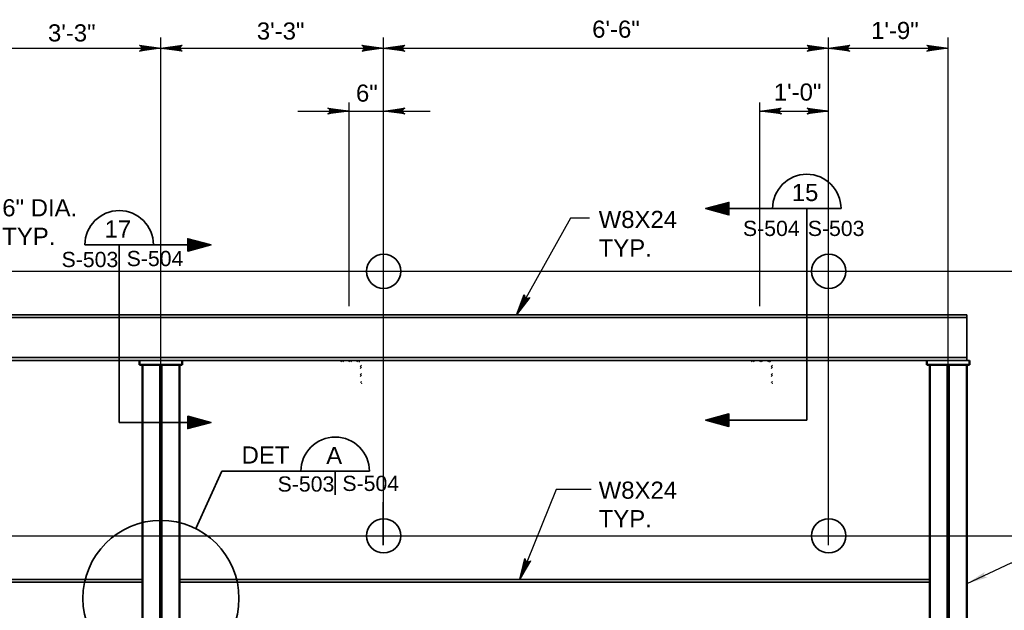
# Model space of a CAD drawing. Extents: x -92 to 946, y 181 to 432.
# Tile 11 of 12: x 686 to 859, y 286 to 389. Entities that reach past the tile are written whole.
import ezdxf

# ---------------------------------------------------------------- set-up
doc = ezdxf.new("R2010")
doc.units = 0
doc.header["$LTSCALE"] = 0.945
doc.header["$MEASUREMENT"] = 0
doc.linetypes.add('ACAD_ISO03W100', pattern=[360, 144, -216])
for name, color, linetype, lineweight in [('S-Anno-Dims', 33, 'Continuous', 35), ('S-Anno-Patt', 152, 'Continuous', 18), ('S-Anno-Symb-Sect', 4, 'Continuous', 35), ('S-Anno-Text', 53, 'Continuous', 35), ('S-Cols-Prim', 6, 'Continuous', 50), ('S-Sect-Shps', 3, 'Continuous', 35), ('S-Sect-Stls', 2, 'Continuous', 35)]:
    doc.layers.add(name, color=color, linetype=linetype, lineweight=lineweight)
doc.styles.add('NOTES', font='romans.shx')

# ---------------------------------------------------------------- blocks, each defined once
blk = doc.blocks.new('LARROW')
at = {"color": 0, "linetype": 'ByBlock', "lineweight": -2, "flags": 128}
blk.add_lwpolyline([(-4.93, 0.71), (0, 0), (-4.92, -0.71), (-4.77, -0.59), (-4.55, -0.38), (-4.44, -0.19), (-4.42, 0), (-4.46, 0.21), (-4.57, 0.41), (-4.79, 0.61), (-4.93, 0.71), (-0.15, 0.01), (-4.76, -0.67), (-4.62, -0.56), (-4.39, -0.34), (-4.32, -0.06), (-4.37, 0.22), (-4.5, 0.41), (-4.67, 0.57), (-4.78, 0.65), (-0.41, 0.01), (-4.56, -0.59), (-4.41, -0.49), (-4.33, -0.37), (-4.25, -0.21), (-4.21, 0.01), (-4.23, 0.19), (-4.32, 0.33), (-4.5, 0.44), (-4.61, 0.58), (-0.71, 0.01), (-4.33, -0.5), (-4.17, -0.3), (-4.12, -0.06), (-4.14, 0.22), (-4.45, 0.51), (-1.05, 0.02), (-4.12, -0.41), (-4.07, -0.26), (-3.98, -0.04), (-4.04, 0.21), (-4.28, 0.43), (-1.36, 0.02), (-4.01, -0.31), (-3.92, -0.14), (-3.88, 0.04), (-4.07, 0.33), (-1.73, 0.02), (-3.85, -0.24), (-3.79, -0.11), (-3.77, 0.04), (-3.92, 0.25), (-2.17, 0.02), (-3.71, -0.15), (-3.67, 0.05), (-3.81, 0.17), (-2.53, 0.02), (-3.61, -0.09), (-3.63, 0.1), (-2.9, 0.02), (-3.57, -0.03), (-3.59, 0.03), (-3.36, 0.03)], dxfattribs=at)

msp = doc.modelspace()

# ---------------------------------------------------------------- hatches: boundary and pattern name
at = {"layer": 'S-Anno-Text', "lineweight": 25, "extrusion": (0, 0, -1)}
msp.add_hatch(color=256, dxfattribs=at).paths.add_polyline_path([(-852.38, 290.31), (-856.01, 291.41), (-855.89, 291.43), (-855.67, 291.5), (-855.53, 291.61), (-855.43, 291.74), (-855.39, 291.87), (-855.4, 292.04), (-855.48, 292.26), (-855.55, 292.39)], flags=16)

# ---------------------------------------------------------------- linework, layer by layer
at = {"layer": 'S-Anno-Dims', "lineweight": 25}
for p, q in [((711.16, 196.99), (711.16, 386.03)), ((711.16, 196.99), (711.16, 386.03)), ((750.14, 297.09), (750.14, 386.03)), ((828.14, 297.09), (828.14, 386.03)), ((849.13, 196.99), (849.13, 386.03)), ((672.14, 384.15), (711.16, 384.15)), ((711.16, 384.15), (750.14, 384.15)), ((750.14, 384.15), (828.14, 384.15)), ((828.14, 384.15), (849.13, 384.15)), ((744.15, 338.94), (744.15, 374.66)), ((816.14, 338.94), (816.14, 374.66)), ((735.13, 373.16), (758.32, 373.16)), ((816.14, 373.16), (828.14, 373.16)), ((480.73, 345.07), (912.14, 345.07)), ((750.13, 297.09), (750.13, 304.6)), ((480.73, 298.7), (893.34, 298.7))]:
    msp.add_line(p, q, dxfattribs=at)
at = {"layer": 'S-Anno-Patt'}
for p, q in [((742.94, 329.44), (742.69, 329.19)), ((743.27, 329.44), (743.02, 329.19)), ((744.35, 329.44), (744.1, 329.19)), ((744.68, 329.44), (744.43, 329.19)), ((745.76, 329.44), (745.51, 329.19)), ((746.09, 329.44), (745.82, 329.16)), ((746.33, 328.6), (746.08, 328.35)), ((746.33, 328.26), (746.08, 328.01)), ((814.93, 329.44), (814.68, 329.19)), ((815.26, 329.44), (815.01, 329.19)), ((816.34, 329.44), (816.09, 329.19)), ((816.67, 329.44), (816.42, 329.19)), ((817.75, 329.44), (817.5, 329.19)), ((818.09, 329.44), (817.81, 329.16)), ((818.32, 328.6), (818.07, 328.35)), ((818.32, 328.26), (818.07, 328.01)), ((746.33, 327.18), (746.08, 326.93)), ((746.33, 326.85), (746.08, 326.6)), ((818.32, 327.18), (818.07, 326.93)), ((818.32, 326.85), (818.07, 326.6)), ((746.33, 325.77), (746.12, 325.56)), ((818.32, 325.77), (818.11, 325.56))]:
    msp.add_line(p, q, dxfattribs=at)
for p in [(746.33, 325.44), (746.33, 325.44), (818.32, 325.44), (818.32, 325.44)]:
    msp.add_point(p, dxfattribs=at)
at = {"layer": 'S-Anno-Symb-Sect'}
for p, q in [((830.35, 356.06), (806.63, 356.06)), ((824.35, 356.06), (824.35, 318.99)), ((697.84, 349.7), (719.93, 349.7)), ((703.84, 349.7), (703.84, 318.59)), ((703.84, 318.59), (719.93, 318.59)), ((824.35, 318.99), (806.63, 318.99)), ((721.84, 310.01), (717.28, 299.96)), ((721.84, 310.01), (747.71, 310.01)), ((741.7, 310.02), (741.7, 305.89))]:
    msp.add_line(p, q, dxfattribs=at)
at = {"layer": 'S-Anno-Symb-Sect', "flags": 128}
for points in [[(806.63, 356.06), (810.69, 357.14), (810.69, 354.96), (806.63, 356.06), (810.65, 357.07), (810.66, 355.03), (806.81, 356.06), (810.58, 356.97), (810.61, 355.13), (807.01, 356.06), (810.47, 356.85), (810.51, 355.26), (807.23, 356.05), (810.37, 356.74), (810.39, 355.38), (807.48, 356.04), (810.27, 356.62), (810.32, 355.47), (807.78, 356.03), (810.15, 356.48), (810.21, 355.59), (808.14, 356.03), (810.01, 356.33), (810.1, 355.73), (808.46, 356.02), (809.89, 356.2), (809.99, 355.83), (808.81, 356), (809.83, 356.08), (809.9, 355.92), (809.38, 355.99)], [(719.93, 349.7), (715.87, 350.78), (715.87, 348.6), (719.93, 349.7), (715.91, 350.71), (715.91, 348.68), (719.75, 349.7), (715.99, 350.61), (715.95, 348.77), (719.56, 349.7), (716.1, 350.49), (716.05, 348.9), (719.34, 349.69), (716.19, 350.39), (716.18, 349.02), (719.08, 349.68), (716.3, 350.26), (716.24, 349.11), (718.78, 349.67), (716.41, 350.13), (716.36, 349.23), (718.43, 349.67), (716.55, 349.98), (716.46, 349.38), (718.1, 349.66), (716.67, 349.84), (716.57, 349.48), (717.75, 349.64), (716.73, 349.72), (716.66, 349.56), (717.18, 349.63)], [(719.93, 318.59), (715.87, 319.67), (715.87, 317.49), (719.93, 318.59), (715.91, 319.6), (715.91, 317.57), (719.75, 318.59), (715.99, 319.5), (715.95, 317.66), (719.56, 318.59), (716.1, 319.38), (716.05, 317.79), (719.34, 318.58), (716.19, 319.27), (716.18, 317.91), (719.08, 318.57), (716.3, 319.15), (716.24, 318), (718.78, 318.56), (716.41, 319.02), (716.36, 318.12), (718.43, 318.56), (716.55, 318.87), (716.46, 318.27), (718.1, 318.55), (716.67, 318.73), (716.57, 318.37), (717.75, 318.53), (716.73, 318.61), (716.66, 318.45), (717.18, 318.52)], [(806.63, 318.99), (810.69, 320.07), (810.69, 317.88), (806.63, 318.99), (810.65, 319.99), (810.66, 317.96), (806.81, 318.99), (810.58, 319.89), (810.61, 318.06), (807.01, 318.99), (810.47, 319.77), (810.51, 318.18), (807.23, 318.97), (810.37, 319.67), (810.39, 318.3), (807.48, 318.97), (810.27, 319.54), (810.32, 318.39), (807.78, 318.95), (810.15, 319.41), (810.21, 318.51), (808.14, 318.95), (810.01, 319.26), (810.1, 318.66), (808.46, 318.94), (809.89, 319.13), (809.99, 318.76), (808.81, 318.93), (809.83, 319.01), (809.9, 318.84), (809.38, 318.92)]]:
    msp.add_lwpolyline(points, dxfattribs=at)
at = {"layer": 'S-Anno-Symb-Sect'}
msp.add_circle((711.16, 287.74), 13.67, dxfattribs=at)
at = {"layer": 'S-Anno-Symb-Sect', "extrusion": (0, 0, -1)}
msp.add_arc((-824.34, 356.07), 6, 0, 180, dxfattribs=at)
at = {"layer": 'S-Anno-Symb-Sect'}
for centre in [(703.85, 349.71), (741.7, 310.02)]:
    msp.add_arc(centre, 6, 0, 180, dxfattribs=at)
at = {"layer": 'S-Anno-Text', "lineweight": 25, "flags": 128}
for points in [[(786.27, 354.4), (782.93, 354.4), (773.48, 337.44)], [(775.78, 340.46), (773.48, 337.44), (774.83, 340.98), (774.85, 340.84), (774.91, 340.61), (775, 340.47), (775.11, 340.38), (775.27, 340.33), (775.45, 340.33), (775.66, 340.4), (775.78, 340.46), (773.53, 337.54), (774.8, 340.86), (774.82, 340.73), (774.88, 340.49), (775.04, 340.34), (775.24, 340.27), (775.42, 340.29), (775.58, 340.34), (775.68, 340.38), (773.63, 337.71), (774.77, 340.69), (774.78, 340.56), (774.84, 340.46), (774.91, 340.35), (775.04, 340.24), (775.17, 340.19), (775.3, 340.19), (775.44, 340.27), (775.57, 340.3), (773.74, 337.91), (774.75, 340.51), (774.82, 340.33), (774.97, 340.2), (775.16, 340.12), (775.47, 340.22), (773.88, 338.13), (774.73, 340.33), (774.81, 340.25), (774.93, 340.1), (775.11, 340.05), (775.35, 340.13), (773.99, 338.34), (774.75, 340.23), (774.84, 340.1), (774.94, 340.01), (775.2, 340.03), (774.13, 338.58), (774.74, 340.09), (774.81, 340), (774.9, 339.94), (775.1, 339.96), (774.3, 338.88), (774.75, 339.97), (774.87, 339.86), (775, 339.91), (774.43, 339.12), (774.75, 339.88), (774.89, 339.82), (774.57, 339.36), (774.78, 339.83), (774.83, 339.82), (774.74, 339.66)], [(786.55, 306.81), (780.43, 306.81), (774.03, 291.07)], [(775.95, 294.34), (774.03, 291.07), (774.94, 294.75), (774.98, 294.61), (775.07, 294.39), (775.18, 294.26), (775.3, 294.19), (775.46, 294.16), (775.63, 294.18), (775.84, 294.28), (775.95, 294.34), (774.08, 291.17), (774.93, 294.63), (774.96, 294.5), (775.05, 294.27), (775.23, 294.14), (775.44, 294.09), (775.61, 294.13), (775.77, 294.2), (775.86, 294.26), (774.15, 291.36), (774.92, 294.46), (774.95, 294.33), (775.01, 294.24), (775.1, 294.13), (775.24, 294.04), (775.38, 294.01), (775.5, 294.03), (775.64, 294.12), (775.77, 294.16), (774.24, 291.57), (774.92, 294.27), (775.02, 294.1), (775.17, 293.99), (775.37, 293.93), (775.67, 294.07), (774.35, 291.8), (774.93, 294.1), (775.01, 294.02), (775.15, 293.89), (775.34, 293.86), (775.56, 293.97), (774.44, 292.02), (774.96, 293.99), (775.06, 293.88), (775.18, 293.8), (775.43, 293.85), (774.54, 292.28), (774.97, 293.85), (775.04, 293.78), (775.14, 293.72), (775.33, 293.77), (774.67, 292.6), (774.99, 293.74), (775.12, 293.65), (775.25, 293.71), (774.77, 292.85), (775, 293.65), (775.15, 293.61), (774.88, 293.11), (775.04, 293.6), (775.08, 293.59), (775.02, 293.43)], [(866.21, 293.93), (860.11, 293.93), (852.38, 290.31)]]:
    msp.add_lwpolyline(points, dxfattribs=at)
at = {"layer": 'S-Cols-Prim'}
for p, q in [((707.41, 328.69), (707.41, 329.44)), ((707.41, 328.69), (714.91, 328.69)), ((707.91, 249.07), (707.91, 328.69)), ((714.41, 249.07), (714.41, 328.69)), ((714.91, 328.69), (714.91, 329.44)), ((845.39, 328.69), (845.39, 329.44)), ((845.39, 328.69), (852.88, 328.69)), ((845.89, 249.07), (845.89, 328.69)), ((852.38, 249.07), (852.38, 328.69)), ((852.88, 328.69), (852.88, 329.44))]:
    msp.add_line(p, q, dxfattribs=at)
at = {"layer": 'S-Cols-Prim', "linetype": 'ACAD_ISO03W100'}
for p, q in [((711.04, 249.07), (711.04, 328.69)), ((711.29, 249.07), (711.29, 328.69)), ((849.01, 249.07), (849.01, 328.69)), ((849.26, 249.07), (849.26, 328.69))]:
    msp.add_line(p, q, dxfattribs=at)
at = {"layer": 'S-Sect-Shps'}
for centre in [(750.18, 345.07), (828.18, 345.07), (750.18, 298.7), (828.18, 298.7)]:
    msp.add_circle(centre, 3, dxfattribs=at)
at = {"layer": 'S-Sect-Stls'}
for p, q in [((485.96, 337.44), (711.16, 337.44)), ((485.96, 336.94), (711.16, 336.94)), ((711.16, 337.44), (852.38, 337.44)), ((711.16, 336.94), (852.38, 336.94)), ((852.38, 329.44), (852.38, 337.44)), ((485.96, 329.94), (711.16, 329.94)), ((711.16, 329.94), (852.38, 329.94)), ((485.46, 329.44), (711.16, 329.44)), ((711.16, 329.44), (852.88, 329.44)), ((576.44, 291.07), (707.91, 291.07)), ((576.44, 290.57), (707.91, 290.57)), ((714.41, 291.07), (845.89, 291.07)), ((714.41, 290.57), (845.89, 290.57))]:
    msp.add_line(p, q, dxfattribs=at)

# ---------------------------------------------------------------- block references
at = {"layer": 'S-Anno-Dims', "lineweight": 25, "xscale": 0.7598681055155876, "yscale": 0.7351616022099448, "zscale": 0.09525}
for p in [(711.16, 384.15), (750.14, 384.15), (828.14, 384.15), (849.13, 384.15), (744.15, 373.16), (828.14, 373.16)]:
    msp.add_blockref('LARROW', p, dxfattribs=at)
at = {"layer": 'S-Anno-Dims', "lineweight": 25, "xscale": 0.7598681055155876, "yscale": 0.7351616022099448, "zscale": 0.09525, "rotation": 180}
for p in [(711.16, 384.15), (750.14, 384.15), (828.14, 384.15), (750.14, 373.16), (816.14, 373.16)]:
    msp.add_blockref('LARROW', p, dxfattribs=at)

# ---------------------------------------------------------------- texts
at = {"layer": 'S-Anno-Dims', "lineweight": 25, "char_height": 3, "attachment_point": 1, "style": 'NOTES'}
for s, insert, line_spacing_factor in [('\\fArial|b0|i0|c0|p39;3\'-3"', (691.37, 388.35), 0.608048), ('\\fArial|b0|i0|c0|p39;3\'-3"', (727.97, 388.68), 0.605618), ('\\fArial|b0|i0|c0|p39;6\'-6"', (786.73, 389.01), 0.605618), ('\\fArial|b0|i0|c0|p39;1\'-9"', (835.61, 388.78), 0.605618), ('\\fArial|b0|i0|c0|p39;6"', (745.34, 377.8), 0.605618), ('\\fArial|b0|i0|c0|p39;1\'-0"', (818.56, 377.98), 0.605618)]:
    msp.add_mtext(s, dxfattribs=dict(at, insert=insert, line_spacing_factor=line_spacing_factor))
at = {"layer": 'S-Anno-Symb-Sect', "style": 'NOTES'}
for s, insert, char_height, attachment_point, line_spacing_factor in [('\\fArial|b0|i0|c0|p39;15', (826.37, 360.38), 3, 3, 0.734563), ('\\fArial|b0|i0|c0|p39;17', (701.29, 353.98), 3, 1, 0.728704), ('\\fArial|b0|i0|c0|p39;S-504', (823.09, 353.92), 2.6667, 3, 0.740469), ('\\fArial|b0|i0|c0|p39;S-503', (834.45, 353.92), 2.6667, 3, 0.740469), ('\\fArial|b0|i0|c0|p39;S-504', (705.16, 348.64), 2.6667, 1, 0.734563), ('\\fArial|b0|i0|c0|p39;S-503', (693.75, 348.47), 2.6667, 1, 0.734563), ('\\fArial|b0|i0|c0|p39;DET', (725.3, 314.37), 3, 1, 0.728704), ('\\fArial|b0|i0|c0|p39;A', (740.13, 314.29), 3, 1, 0.728704), ('\\fArial|b0|i0|c0|p39;S-503', (731.61, 309.12), 2.6667, 1, 0.734563), ('\\fArial|b0|i0|c0|p39;S-504', (742.96, 309.23), 2.6667, 1, 0.734563)]:
    msp.add_mtext(s, dxfattribs=dict(at, insert=insert, char_height=char_height, attachment_point=attachment_point, line_spacing_factor=line_spacing_factor))
at = {"layer": 'S-Anno-Text', "lineweight": 25, "char_height": 3, "attachment_point": 1, "style": 'NOTES'}
for s, insert in [('\\fArial|b0|i0|c0|p39;6" DIA.\\PTYP.', (683.36, 357.7)), ('\\fArial|b0|i0|c0|p39;W8X24\\PTYP.', (787.87, 355.66)), ('\\fArial|b0|i0|c0|p39;W8X24\\PTYP.', (787.87, 308.21))]:
    msp.add_mtext(s, dxfattribs=dict(at, insert=insert))

doc.saveas('drawing.dxf')
